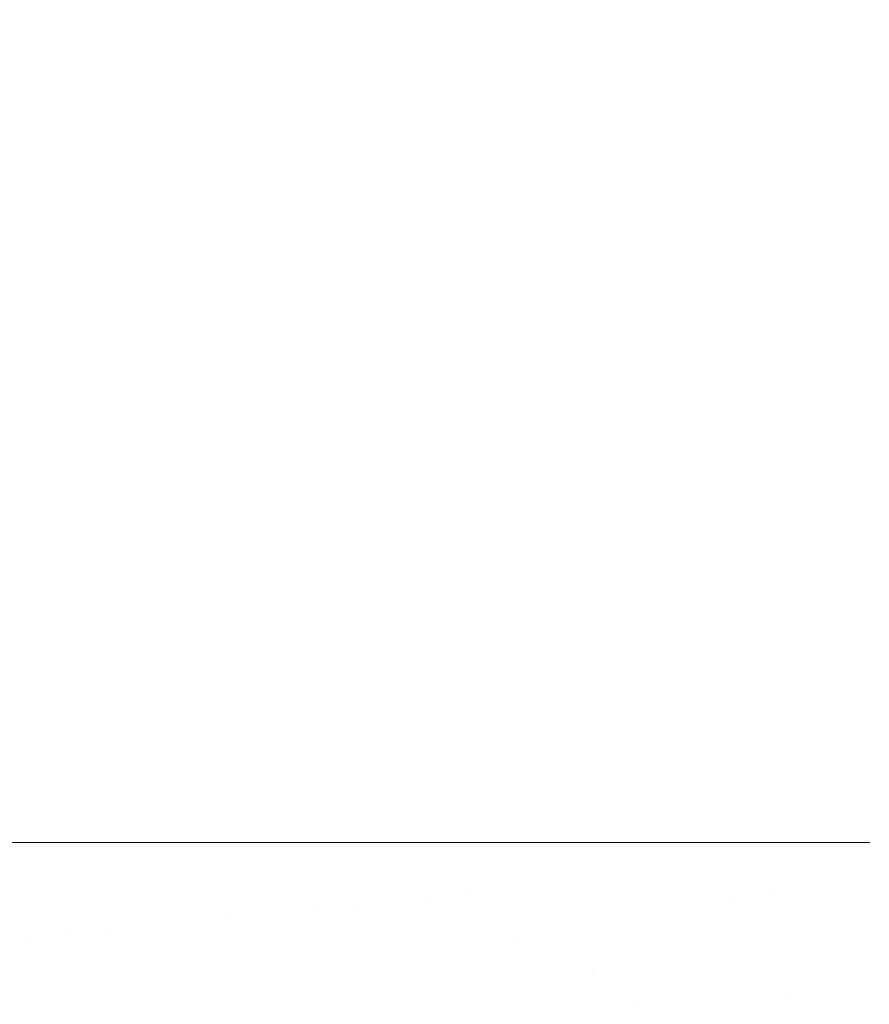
# Model space of a CAD drawing. Header units: centimetres. Extents: x -17.1 to 18.2, y 3.4 to 5.2.
# Tile 36 of 256: x -17.0522 to -17.0246, y 3.495 to 3.5269. Entities that reach past the tile are written whole.
import ezdxf

# ---------------------------------------------------------------- set-up
doc = ezdxf.new("R2010")
doc.units = ezdxf.units.CM
doc.header["$LTSCALE"] = 2.54
doc.layers.add('Lucido design-1', color=7, linetype='Continuous')

# ---------------------------------------------------------------- blocks, each defined once
blk = doc.blocks.new('Gruppo-4-1')
at = {"color": 7, "linetype": 'Continuous', "lineweight": 9}
for points, invisible_edges in [([(-17.053347, 5.100212, -1873.002164), (-17.052183, 5.100212, -1873.003171), (-17.052183, 3.500212, -1873.003171), (-17.053347, 3.500212, -1873.002164)], 10), ([(-17.050109, 5.100212, -1872.22621), (-17.052183, 5.100212, -1872.227857), (-17.052183, 3.500212, -1872.227857), (-17.050663, 3.500212, -1872.226649)], 10), ([(-17.052183, 5.100212, -1873.003171), (-17.050109, 5.100212, -1873.004819), (-17.050109, 3.500212, -1873.004819), (-17.05201, 3.500212, -1873.003309)], 10), ([(-17.05201, 3.500212, -1873.003309), (-17.052183, 3.500212, -1873.003171), (-17.052183, 5.100212, -1873.003171)], 10), ([(-17.050663, 3.500212, -1872.226649), (-17.050109, 3.500212, -1872.22621), (-17.050109, 5.100212, -1872.22621)], 10), ([(-17.050109, 5.100212, -1872.22621), (-17.050109, 3.500212, -1872.22621), (-17.048062, 3.500212, -1872.224718), (-17.048062, 5.100212, -1872.224718)], 5), ([(-17.049323, 3.500212, -1873.005392), (-17.050109, 3.500212, -1873.004819), (-17.050109, 5.100212, -1873.004819), (-17.049323, 5.100212, -1873.005392)], 10), ([(-17.049323, 5.100212, -1873.005392), (-17.048062, 5.100212, -1873.00631), (-17.048062, 3.500212, -1873.00631), (-17.049323, 3.500212, -1873.005392)], 10), ([(-17.046041, 5.100212, -1872.223371), (-17.048062, 5.100212, -1872.224718), (-17.048062, 3.500212, -1872.224718), (-17.047994, 3.500212, -1872.224672)], 10), ([(-17.046658, 3.500212, -1873.007246), (-17.048062, 3.500212, -1873.00631), (-17.048062, 5.100212, -1873.00631), (-17.046658, 5.100212, -1873.007246)], 10), ([(-17.047994, 3.500212, -1872.224672), (-17.046041, 3.500212, -1872.223371), (-17.046041, 5.100212, -1872.223371)], 10), ([(-17.046658, 5.100212, -1873.007246), (-17.046041, 5.100212, -1873.007657), (-17.046041, 3.500212, -1873.007657), (-17.046658, 3.500212, -1873.007246)], 10), ([(-17.044046, 5.100212, -1872.222158), (-17.046041, 5.100212, -1872.223371), (-17.046041, 3.500212, -1872.223371), (-17.045335, 3.500212, -1872.222942)], 10), ([(-17.045335, 3.500212, -1873.008087), (-17.046041, 3.500212, -1873.007657), (-17.046041, 5.100212, -1873.007657), (-17.045335, 5.100212, -1873.008087)], 10), ([(-17.045335, 3.500212, -1872.222942), (-17.044046, 3.500212, -1872.222158), (-17.044046, 5.100212, -1872.222158)], 10), ([(-17.045335, 5.100212, -1873.008087), (-17.044046, 5.100212, -1873.00887), (-17.044046, 3.500212, -1873.00887), (-17.045335, 3.500212, -1873.008087)], 10), ([(-17.042078, 5.100212, -1872.221071), (-17.044046, 5.100212, -1872.222158), (-17.044046, 3.500212, -1872.222158), (-17.042712, 3.500212, -1872.221421)], 10), ([(-17.042712, 3.500212, -1873.009607), (-17.044046, 3.500212, -1873.00887), (-17.044046, 5.100212, -1873.00887), (-17.042712, 5.100212, -1873.009607)], 10), ([(-17.042712, 3.500212, -1872.221421), (-17.042078, 3.500212, -1872.221071), (-17.042078, 5.100212, -1872.221071)], 10), ([(-17.042712, 5.100212, -1873.009607), (-17.042078, 5.100212, -1873.009957), (-17.042078, 3.500212, -1873.009957), (-17.042712, 3.500212, -1873.009607)], 10), ([(-17.042078, 3.500212, -1872.221071), (-17.040135, 3.500212, -1872.2201), (-17.040135, 5.100212, -1872.2201), (-17.041414, 5.100212, -1872.220739)], 10), ([(-17.041414, 5.100212, -1872.220739), (-17.042078, 5.100212, -1872.221071), (-17.042078, 3.500212, -1872.221071)], 10), ([(-17.041414, 3.500212, -1873.010289), (-17.042078, 3.500212, -1873.009957), (-17.042078, 5.100212, -1873.009957), (-17.041414, 5.100212, -1873.010289)], 10), ([(-17.041414, 5.100212, -1873.010289), (-17.040135, 5.100212, -1873.010928), (-17.040135, 3.500212, -1873.010928), (-17.041414, 3.500212, -1873.010289)], 10), ([(-17.038216, 5.100212, -1872.219239), (-17.040135, 5.100212, -1872.2201), (-17.040135, 3.500212, -1872.2201), (-17.038849, 3.500212, -1872.219523)], 10), ([(-17.038216, 3.500212, -1873.011789), (-17.040135, 3.500212, -1873.010928), (-17.040135, 5.100212, -1873.010928), (-17.038849, 5.100212, -1873.011505)], 10), ([(-17.038849, 3.500212, -1872.219523), (-17.038216, 3.500212, -1872.219239), (-17.038216, 5.100212, -1872.219239)], 10), ([(-17.038849, 5.100212, -1873.011505), (-17.038216, 5.100212, -1873.011789), (-17.038216, 3.500212, -1873.011789)], 10), ([(-17.037583, 5.100212, -1872.218986), (-17.038216, 5.100212, -1872.219239), (-17.038216, 3.500212, -1872.219239), (-17.037583, 3.500212, -1872.218986)], 10), ([(-17.037583, 3.500212, -1873.012042), (-17.038216, 3.500212, -1873.011789), (-17.038216, 5.100212, -1873.011789), (-17.037583, 5.100212, -1873.012042)], 10), ([(-17.036333, 5.100212, -1872.218486), (-17.037583, 5.100212, -1872.218986), (-17.037583, 3.500212, -1872.218986), (-17.036333, 3.500212, -1872.218486)], 10), ([(-17.037583, 5.100212, -1873.012042), (-17.036333, 5.100212, -1873.012542), (-17.036333, 3.500212, -1873.012542), (-17.037583, 3.500212, -1873.012042)], 10), ([(-17.036333, 3.500212, -1872.218486), (-17.036319, 3.500212, -1872.21848), (-17.036319, 5.100212, -1872.21848), (-17.036333, 5.100212, -1872.218486)], 10), ([(-17.036333, 5.100212, -1873.012542), (-17.036319, 5.100212, -1873.012548), (-17.036319, 3.500212, -1873.012548), (-17.036333, 3.500212, -1873.012542)], 10), ([(-17.036319, 5.100212, -1872.21848), (-17.036319, 3.500212, -1872.21848), (-17.034443, 3.500212, -1872.217818), (-17.034443, 5.100212, -1872.217818)], 5), ([(-17.036319, 3.500212, -1873.012548), (-17.036319, 5.100212, -1873.012548), (-17.034443, 5.100212, -1873.01321), (-17.034443, 3.500212, -1873.01321)], 5), ([(-17.032587, 5.100212, -1872.217248), (-17.034443, 5.100212, -1872.217818), (-17.034443, 3.500212, -1872.217818), (-17.033863, 3.500212, -1872.21764)], 10), ([(-17.034443, 5.100212, -1873.01321), (-17.032587, 5.100212, -1873.01378), (-17.032587, 3.500212, -1873.01378), (-17.033863, 3.500212, -1873.013388)], 10), ([(-17.033863, 3.500212, -1873.013388), (-17.034443, 3.500212, -1873.01321), (-17.034443, 5.100212, -1873.01321)], 10), ([(-17.033863, 3.500212, -1872.21764), (-17.032587, 3.500212, -1872.217248), (-17.032587, 5.100212, -1872.217248)], 10), ([(-17.030749, 5.100212, -1872.216764), (-17.032587, 5.100212, -1872.217248), (-17.032587, 3.500212, -1872.217248), (-17.031451, 3.500212, -1872.216949)], 10), ([(-17.031451, 3.500212, -1873.014079), (-17.032587, 3.500212, -1873.01378), (-17.032587, 5.100212, -1873.01378), (-17.031451, 5.100212, -1873.014079)], 10), ([(-17.031451, 3.500212, -1872.216949), (-17.030749, 3.500212, -1872.216764), (-17.030749, 5.100212, -1872.216764)], 10), ([(-17.031451, 5.100212, -1873.014079), (-17.030749, 5.100212, -1873.014264), (-17.030749, 3.500212, -1873.014264), (-17.031451, 3.500212, -1873.014079)], 10), ([(-17.028926, 5.100212, -1872.216364), (-17.030749, 5.100212, -1872.216764), (-17.030749, 3.500212, -1872.216764), (-17.029099, 3.500212, -1872.216402)], 10), ([(-17.030749, 5.100212, -1873.014264), (-17.028926, 5.100212, -1873.014664), (-17.028926, 3.500212, -1873.014664), (-17.030268, 3.500212, -1873.014369)], 10), ([(-17.030268, 3.500212, -1873.014369), (-17.030749, 3.500212, -1873.014264), (-17.030749, 5.100212, -1873.014264)], 10), ([(-17.029099, 3.500212, -1872.216402), (-17.028926, 3.500212, -1872.216364), (-17.028926, 5.100212, -1872.216364)], 10), ([(-17.027944, 5.100212, -1872.21619), (-17.028926, 5.100212, -1872.216364), (-17.028926, 3.500212, -1872.216364), (-17.027117, 3.500212, -1872.216044)], 10), ([(-17.027944, 3.500212, -1873.014838), (-17.028926, 3.500212, -1873.014664), (-17.028926, 5.100212, -1873.014664), (-17.027944, 5.100212, -1873.014838)], 10), ([(-17.027117, 3.500212, -1872.216044), (-17.027117, 5.100212, -1872.216044), (-17.027944, 5.100212, -1872.21619)], 9), ([(-17.027944, 5.100212, -1873.014838), (-17.027117, 5.100212, -1873.014984), (-17.027117, 3.500212, -1873.014984), (-17.027944, 3.500212, -1873.014838)], 10), ([(-17.026806, 5.100212, -1872.216002), (-17.027117, 5.100212, -1872.216044), (-17.027117, 3.500212, -1872.216044), (-17.026806, 3.500212, -1872.216002)], 10), ([(-17.027117, 5.100212, -1873.014984), (-17.025319, 5.100212, -1873.015227), (-17.025319, 3.500212, -1873.015227), (-17.026806, 3.500212, -1873.015026)], 10), ([(-17.026806, 3.500212, -1873.015026), (-17.027117, 3.500212, -1873.014984), (-17.027117, 5.100212, -1873.014984)], 10), ([(-17.026806, 3.500212, -1872.216002), (-17.025319, 3.500212, -1872.215801), (-17.025319, 5.100212, -1872.215801), (-17.026806, 5.100212, -1872.216002)], 10), ([(-17.023532, 5.100212, -1872.215633), (-17.025319, 5.100212, -1872.215801), (-17.025319, 3.500212, -1872.215801), (-17.024576, 3.500212, -1872.215731)], 10), ([(-17.024576, 3.500212, -1873.015297), (-17.025319, 3.500212, -1873.015227), (-17.025319, 5.100212, -1873.015227), (-17.024576, 5.100212, -1873.015297)], 10), ([(-17.053288, 3.496996, -1872.228853), (-17.051946, 3.497127, -1872.227716), (-17.052183, 3.500212, -1872.227857), (-17.053347, 3.500212, -1872.228864)], 11), ([(-17.051946, 3.497127, -1873.003312), (-17.053288, 3.496996, -1873.002175), (-17.053347, 3.500212, -1873.002164), (-17.052183, 3.500212, -1873.003171)], 11), ([(-17.050663, 3.500212, -1872.226649), (-17.052183, 3.500212, -1872.227857), (-17.051946, 3.497127, -1872.227716), (-17.050607, 3.497257, -1872.226641)], 14), ([(-17.052183, 3.500212, -1873.003171), (-17.05201, 3.500212, -1873.003309), (-17.051946, 3.497127, -1873.003312)], 10), ([(-17.050607, 3.497257, -1873.004387), (-17.051946, 3.497127, -1873.003312), (-17.05201, 3.500212, -1873.003309), (-17.050109, 3.500212, -1873.004819)], 11), ([(-17.050109, 3.500212, -1872.22621), (-17.050663, 3.500212, -1872.226649), (-17.050607, 3.497257, -1872.226641)], 10), ([(-17.050607, 3.497257, -1872.226641), (-17.04927, 3.497388, -1872.225626), (-17.050109, 3.500212, -1872.22621)], 11), ([(-17.04927, 3.497388, -1873.005402), (-17.050607, 3.497257, -1873.004387), (-17.050109, 3.500212, -1873.004819)], 11), ([(-17.048062, 3.500212, -1872.224718), (-17.050109, 3.500212, -1872.22621), (-17.04927, 3.497388, -1872.225626), (-17.047937, 3.497518, -1872.224671)], 14), ([(-17.050109, 3.500212, -1873.004819), (-17.049323, 3.500212, -1873.005392), (-17.04927, 3.497388, -1873.005402)], 10), ([(-17.047937, 3.497518, -1873.006357), (-17.04927, 3.497388, -1873.005402), (-17.049323, 3.500212, -1873.005392), (-17.048062, 3.500212, -1873.00631)], 11), ([(-17.047937, 3.497518, -1872.224671), (-17.047994, 3.500212, -1872.224672), (-17.048062, 3.500212, -1872.224718)], 9), ([(-17.048062, 3.500212, -1873.00631), (-17.046658, 3.500212, -1873.007246), (-17.04661, 3.497647, -1873.007255), (-17.047937, 3.497518, -1873.006357)], 14), ([(-17.047937, 3.497518, -1872.224671), (-17.04661, 3.497647, -1872.223773), (-17.046041, 3.500212, -1872.223371), (-17.047994, 3.500212, -1872.224672)], 11), ([(-17.04661, 3.497647, -1873.007255), (-17.046658, 3.500212, -1873.007246), (-17.046041, 3.500212, -1873.007657)], 9), ([(-17.046041, 3.500212, -1872.223371), (-17.04661, 3.497647, -1872.223773), (-17.045289, 3.497776, -1872.222932)], 11), ([(-17.045289, 3.497776, -1873.008096), (-17.04661, 3.497647, -1873.007255), (-17.046041, 3.500212, -1873.007657)], 11), ([(-17.045289, 3.497776, -1872.222932), (-17.045335, 3.500212, -1872.222942), (-17.046041, 3.500212, -1872.223371)], 9), ([(-17.046041, 3.500212, -1873.007657), (-17.045335, 3.500212, -1873.008087), (-17.045289, 3.497776, -1873.008096)], 10), ([(-17.045289, 3.497776, -1872.222932), (-17.043975, 3.497904, -1872.222145), (-17.044046, 3.500212, -1872.222158), (-17.045335, 3.500212, -1872.222942)], 11), ([(-17.045335, 3.500212, -1873.008087), (-17.044046, 3.500212, -1873.00887), (-17.043975, 3.497904, -1873.008883), (-17.045289, 3.497776, -1873.008096)], 14), ([(-17.042712, 3.500212, -1872.221421), (-17.044046, 3.500212, -1872.222158), (-17.043975, 3.497904, -1872.222145), (-17.04267, 3.498031, -1872.221412)], 14), ([(-17.04267, 3.498031, -1873.009616), (-17.043975, 3.497904, -1873.008883), (-17.044046, 3.500212, -1873.00887), (-17.042712, 3.500212, -1873.009607)], 11), ([(-17.042078, 3.500212, -1872.221071), (-17.042712, 3.500212, -1872.221421), (-17.04267, 3.498031, -1872.221412)], 10), ([(-17.04267, 3.498031, -1873.009616), (-17.042712, 3.500212, -1873.009607), (-17.042078, 3.500212, -1873.009957)], 9), ([(-17.04267, 3.498031, -1872.221412), (-17.041374, 3.498158, -1872.22073), (-17.042078, 3.500212, -1872.221071)], 11), ([(-17.041374, 3.498158, -1873.010298), (-17.04267, 3.498031, -1873.009616), (-17.042078, 3.500212, -1873.009957)], 11), ([(-17.04013, 3.500212, -1872.220098), (-17.042078, 3.500212, -1872.221071), (-17.041374, 3.498158, -1872.22073), (-17.040089, 3.498283, -1872.220098)], 14), ([(-17.042078, 3.500212, -1873.009957), (-17.041414, 3.500212, -1873.010289), (-17.041374, 3.498158, -1873.010298)], 10), ([(-17.040089, 3.498283, -1873.01093), (-17.041374, 3.498158, -1873.010298), (-17.041414, 3.500212, -1873.010289), (-17.04013, 3.500212, -1873.01093)], 11), ([(-17.040089, 3.498283, -1872.220098), (-17.038814, 3.498407, -1872.219514), (-17.038849, 3.500212, -1872.219523), (-17.04013, 3.500212, -1872.220098)], 11), ([(-17.04013, 3.500212, -1873.01093), (-17.038216, 3.500212, -1873.011789), (-17.038814, 3.498407, -1873.011514), (-17.040089, 3.498283, -1873.01093)], 14), ([(-17.038216, 3.500212, -1872.219239), (-17.038849, 3.500212, -1872.219523), (-17.038814, 3.498407, -1872.219514)], 10), ([(-17.038814, 3.498407, -1872.219514), (-17.037551, 3.498531, -1872.218977), (-17.037583, 3.500212, -1872.218986), (-17.038216, 3.500212, -1872.219239)], 11), ([(-17.038814, 3.498407, -1873.011514), (-17.038216, 3.500212, -1873.011789), (-17.037583, 3.500212, -1873.012042), (-17.037551, 3.498531, -1873.012051)], 13), ([(-17.036333, 3.500212, -1872.218486), (-17.037583, 3.500212, -1872.218986), (-17.037551, 3.498531, -1872.218977)], 10), ([(-17.037551, 3.498531, -1873.012051), (-17.037583, 3.500212, -1873.012042), (-17.036333, 3.500212, -1873.012542)], 9), ([(-17.037551, 3.498531, -1872.218977), (-17.036192, 3.497, -1872.218486), (-17.036333, 3.500212, -1872.218486)], 11), ([(-17.036333, 3.500212, -1873.012542), (-17.036192, 3.497, -1873.012543), (-17.037551, 3.498531, -1873.012051)], 11), ([(-17.036319, 3.500212, -1872.21848), (-17.036333, 3.500212, -1872.218486), (-17.036192, 3.497, -1872.218486)], 10), ([(-17.036192, 3.497, -1873.012543), (-17.036333, 3.500212, -1873.012542), (-17.036319, 3.500212, -1873.012548)], 9), ([(-17.036192, 3.497, -1872.218486), (-17.034962, 3.497249, -1872.218038), (-17.034443, 3.500212, -1872.217818), (-17.036319, 3.500212, -1872.21848)], 11), ([(-17.036319, 3.500212, -1873.012548), (-17.034443, 3.500212, -1873.01321), (-17.034962, 3.497249, -1873.012991), (-17.036192, 3.497, -1873.012543)], 14), ([(-17.034962, 3.497249, -1872.218038), (-17.033746, 3.497495, -1872.217632), (-17.033863, 3.500212, -1872.21764), (-17.034443, 3.500212, -1872.217818)], 11), ([(-17.034443, 3.500212, -1873.01321), (-17.033863, 3.500212, -1873.013388), (-17.033746, 3.497495, -1873.013396), (-17.034962, 3.497249, -1873.012991)], 14), ([(-17.032587, 3.500212, -1872.217248), (-17.033863, 3.500212, -1872.21764), (-17.033746, 3.497495, -1872.217632), (-17.032543, 3.497738, -1872.217266)], 14), ([(-17.032543, 3.497738, -1873.013762), (-17.033746, 3.497495, -1873.013396), (-17.033863, 3.500212, -1873.013388), (-17.032587, 3.500212, -1873.01378)], 11), ([(-17.032543, 3.497738, -1872.217266), (-17.031355, 3.497978, -1872.21694), (-17.031451, 3.500212, -1872.216949), (-17.032587, 3.500212, -1872.217248)], 11), ([(-17.032587, 3.500212, -1873.01378), (-17.031451, 3.500212, -1873.014079), (-17.031355, 3.497978, -1873.014088), (-17.032543, 3.497738, -1873.013762)], 14), ([(-17.030749, 3.500212, -1872.216764), (-17.031451, 3.500212, -1872.216949), (-17.031355, 3.497978, -1872.21694), (-17.030181, 3.498216, -1872.216652)], 14), ([(-17.031355, 3.497978, -1873.014088), (-17.031451, 3.500212, -1873.014079), (-17.030749, 3.500212, -1873.014264)], 9), ([(-17.030749, 3.500212, -1873.014264), (-17.030268, 3.500212, -1873.014369), (-17.030181, 3.498216, -1873.014377), (-17.031355, 3.497978, -1873.014088)], 14), ([(-17.030181, 3.498216, -1872.216652), (-17.029022, 3.49845, -1872.216399), (-17.029099, 3.500212, -1872.216402), (-17.030749, 3.500212, -1872.216764)], 11), ([(-17.030268, 3.500212, -1873.014369), (-17.028926, 3.500212, -1873.014664), (-17.029022, 3.49845, -1873.014629), (-17.030181, 3.498216, -1873.014377)], 14), ([(-17.028926, 3.500212, -1872.216364), (-17.029099, 3.500212, -1872.216402), (-17.029022, 3.49845, -1872.216399)], 10), ([(-17.029022, 3.49845, -1872.216399), (-17.027878, 3.498681, -1872.216181), (-17.027117, 3.500212, -1872.216044), (-17.028926, 3.500212, -1872.216364)], 11), ([(-17.029022, 3.49845, -1873.014629), (-17.028926, 3.500212, -1873.014664), (-17.027944, 3.500212, -1873.014838), (-17.027878, 3.498681, -1873.014847)], 13), ([(-17.027878, 3.498681, -1873.014847), (-17.027944, 3.500212, -1873.014838), (-17.027117, 3.500212, -1873.014984)], 9), ([(-17.027878, 3.498681, -1872.216181), (-17.02675, 3.498909, -1872.215997), (-17.026806, 3.500212, -1872.216002), (-17.027117, 3.500212, -1872.216044)], 11), ([(-17.027117, 3.500212, -1873.014984), (-17.02764, 3.496983, -1873.014847), (-17.027878, 3.498681, -1873.014847)], 11), ([(-17.027117, 3.500212, -1873.014984), (-17.026806, 3.500212, -1873.015026), (-17.026547, 3.497465, -1873.015031), (-17.02764, 3.496983, -1873.014847)], 14), ([(-17.025319, 3.500212, -1872.215801), (-17.026806, 3.500212, -1872.216002), (-17.02675, 3.498909, -1872.215997), (-17.025637, 3.499135, -1872.215844)], 14), ([(-17.025469, 3.497939, -1873.015184), (-17.026547, 3.497465, -1873.015031), (-17.026806, 3.500212, -1873.015026), (-17.025319, 3.500212, -1873.015227)], 11), ([(-17.025637, 3.499135, -1872.215844), (-17.024539, 3.499356, -1872.215722), (-17.024576, 3.500212, -1872.215731), (-17.025319, 3.500212, -1872.215801)], 11), ([(-17.025319, 3.500212, -1873.015227), (-17.024576, 3.500212, -1873.015297), (-17.024406, 3.498407, -1873.015306), (-17.025469, 3.497939, -1873.015184)], 14), ([(-17.025469, 3.497939, -1872.215844), (-17.024406, 3.498407, -1872.215722), (-17.024539, 3.499356, -1872.215722), (-17.025637, 3.499135, -1872.215844)], 15), ([(-17.02764, 3.496983, -1872.216181), (-17.026547, 3.497465, -1872.215997), (-17.02675, 3.498909, -1872.215997), (-17.027878, 3.498681, -1872.216181)], 15), ([(-17.025637, 3.499135, -1872.215844), (-17.02675, 3.498909, -1872.215997), (-17.026547, 3.497465, -1872.215997), (-17.025469, 3.497939, -1872.215844)], 15), ([(-17.038814, 3.498407, -1872.219514), (-17.038688, 3.496495, -1872.219514), (-17.037434, 3.496749, -1872.218977), (-17.037551, 3.498531, -1872.218977)], 15), ([(-17.037551, 3.498531, -1873.012051), (-17.037434, 3.496749, -1873.012051), (-17.038688, 3.496495, -1873.011514), (-17.038814, 3.498407, -1873.011514)], 15), ([(-17.037551, 3.498531, -1872.218977), (-17.037434, 3.496749, -1872.218977), (-17.036192, 3.497, -1872.218486)], 11), ([(-17.036192, 3.497, -1873.012543), (-17.037434, 3.496749, -1873.012051), (-17.037551, 3.498531, -1873.012051)], 11), ([(-17.027878, 3.498681, -1872.216181), (-17.029022, 3.49845, -1872.216399), (-17.028748, 3.496495, -1872.216399), (-17.02764, 3.496983, -1872.216181)], 15), ([(-17.027878, 3.498681, -1873.014847), (-17.02764, 3.496983, -1873.014847), (-17.028748, 3.496495, -1873.014629), (-17.029022, 3.49845, -1873.014629)], 15), ([(-17.040089, 3.498283, -1872.220098), (-17.041374, 3.498158, -1872.22073), (-17.041231, 3.495981, -1872.22073), (-17.039954, 3.496239, -1872.220098)], 15), ([(-17.039954, 3.496239, -1873.01093), (-17.041231, 3.495981, -1873.010298), (-17.041374, 3.498158, -1873.010298), (-17.040089, 3.498283, -1873.01093)], 15), ([(-17.039954, 3.496239, -1872.220098), (-17.038688, 3.496495, -1872.219514), (-17.038814, 3.498407, -1872.219514), (-17.040089, 3.498283, -1872.220098)], 15), ([(-17.040089, 3.498283, -1873.01093), (-17.038814, 3.498407, -1873.011514), (-17.038688, 3.496495, -1873.011514), (-17.039954, 3.496239, -1873.01093)], 15), ([(-17.030181, 3.498216, -1872.216652), (-17.031355, 3.497978, -1872.21694), (-17.031008, 3.4955, -1872.21694), (-17.029871, 3.496001, -1872.216652)], 15), ([(-17.029871, 3.496001, -1873.014377), (-17.031008, 3.4955, -1873.014088), (-17.031355, 3.497978, -1873.014088), (-17.030181, 3.498216, -1873.014377)], 15), ([(-17.029871, 3.496001, -1872.216652), (-17.028748, 3.496495, -1872.216399), (-17.029022, 3.49845, -1872.216399), (-17.030181, 3.498216, -1872.216652)], 15), ([(-17.030181, 3.498216, -1873.014377), (-17.029022, 3.49845, -1873.014629), (-17.028748, 3.496495, -1873.014629), (-17.029871, 3.496001, -1873.014377)], 15), ([(-17.02514, 3.496655, -1872.215844), (-17.024145, 3.497388, -1872.215722), (-17.024406, 3.498407, -1872.215722), (-17.025469, 3.497939, -1872.215844)], 15), ([(-17.025469, 3.497939, -1873.015184), (-17.024406, 3.498407, -1873.015306), (-17.024145, 3.497388, -1873.015306), (-17.02514, 3.496655, -1873.015184)], 15), ([(-17.045119, 3.495195, -1872.222932), (-17.043815, 3.495459, -1872.222145), (-17.043975, 3.497904, -1872.222145), (-17.045289, 3.497776, -1872.222932)], 15), ([(-17.045289, 3.497776, -1873.008096), (-17.043975, 3.497904, -1873.008883), (-17.043815, 3.495459, -1873.008883), (-17.045119, 3.495195, -1873.008096)], 15), ([(-17.04267, 3.498031, -1872.221412), (-17.043975, 3.497904, -1872.222145), (-17.043815, 3.495459, -1872.222145), (-17.042518, 3.495721, -1872.221412)], 15), ([(-17.042518, 3.495721, -1873.009616), (-17.043815, 3.495459, -1873.008883), (-17.043975, 3.497904, -1873.008883), (-17.04267, 3.498031, -1873.009616)], 15), ([(-17.042518, 3.495721, -1872.221412), (-17.041231, 3.495981, -1872.22073), (-17.041374, 3.498158, -1872.22073), (-17.04267, 3.498031, -1872.221412)], 15), ([(-17.04267, 3.498031, -1873.009616), (-17.041374, 3.498158, -1873.010298), (-17.041231, 3.495981, -1873.010298), (-17.042518, 3.495721, -1873.009616)], 15), ([(-17.032159, 3.494993, -1872.217266), (-17.031008, 3.4955, -1872.21694), (-17.031355, 3.497978, -1872.21694), (-17.032543, 3.497738, -1872.217266)], 15), ([(-17.032543, 3.497738, -1873.013762), (-17.031355, 3.497978, -1873.014088), (-17.031008, 3.4955, -1873.014088), (-17.032159, 3.494993, -1873.013762)], 15), ([(-17.025469, 3.497939, -1872.215844), (-17.026547, 3.497465, -1872.215997), (-17.02615, 3.495912, -1872.215997), (-17.02514, 3.496655, -1872.215844)], 15), ([(-17.02514, 3.496655, -1873.015184), (-17.02615, 3.495912, -1873.015031), (-17.026547, 3.497465, -1873.015031), (-17.025469, 3.497939, -1873.015184)], 15), ([(-17.04775, 3.494663, -1872.224671), (-17.046431, 3.494929, -1872.223773), (-17.04661, 3.497647, -1872.223773), (-17.047937, 3.497518, -1872.224671)], 15), ([(-17.047937, 3.497518, -1873.006357), (-17.04661, 3.497647, -1873.007255), (-17.046431, 3.494929, -1873.007255), (-17.04775, 3.494663, -1873.006357)], 15), ([(-17.045289, 3.497776, -1872.222932), (-17.04661, 3.497647, -1872.223773), (-17.046431, 3.494929, -1872.223773), (-17.045119, 3.495195, -1872.222932)], 15), ([(-17.045119, 3.495195, -1873.008096), (-17.046431, 3.494929, -1873.007255), (-17.04661, 3.497647, -1873.007255), (-17.045289, 3.497776, -1873.008096)], 15), ([(-17.032159, 3.494993, -1872.217266), (-17.032543, 3.497738, -1872.217266), (-17.033746, 3.497495, -1872.217632), (-17.033579, 3.496022, -1872.217632)], 15), ([(-17.033579, 3.496022, -1873.013396), (-17.033746, 3.497495, -1873.013396), (-17.032543, 3.497738, -1873.013762), (-17.032159, 3.494993, -1873.013762)], 15), ([(-17.050607, 3.497257, -1872.226641), (-17.051946, 3.497127, -1872.227716), (-17.051732, 3.493858, -1872.227716), (-17.050401, 3.494127, -1872.226641)], 15), ([(-17.050401, 3.494127, -1873.004387), (-17.051732, 3.493858, -1873.003312), (-17.051946, 3.497127, -1873.003312), (-17.050607, 3.497257, -1873.004387)], 15), ([(-17.050401, 3.494127, -1872.226641), (-17.049073, 3.494395, -1872.225626), (-17.04927, 3.497388, -1872.225626), (-17.050607, 3.497257, -1872.226641)], 15), ([(-17.050607, 3.497257, -1873.004387), (-17.04927, 3.497388, -1873.005402), (-17.049073, 3.494395, -1873.005402), (-17.050401, 3.494127, -1873.004387)], 15), ([(-17.047937, 3.497518, -1872.224671), (-17.04927, 3.497388, -1872.225626), (-17.049073, 3.494395, -1872.225626), (-17.04775, 3.494663, -1872.224671)], 15), ([(-17.04775, 3.494663, -1873.006357), (-17.049073, 3.494395, -1873.005402), (-17.04927, 3.497388, -1873.005402), (-17.047937, 3.497518, -1873.006357)], 15), ([(-17.03478, 3.495642, -1872.218038), (-17.034962, 3.497249, -1872.218038), (-17.036192, 3.497, -1872.218486), (-17.035994, 3.495259, -1872.218486)], 15), ([(-17.035994, 3.495259, -1873.012543), (-17.036192, 3.497, -1873.012543), (-17.034962, 3.497249, -1873.012991), (-17.03478, 3.495642, -1873.012991)], 15), ([(-17.033579, 3.496022, -1872.217632), (-17.033746, 3.497495, -1872.217632), (-17.034962, 3.497249, -1872.218038), (-17.03478, 3.495642, -1872.218038)], 15), ([(-17.03478, 3.495642, -1873.012991), (-17.034962, 3.497249, -1873.012991), (-17.033746, 3.497495, -1873.013396), (-17.033579, 3.496022, -1873.013396)], 15), ([(-17.027173, 3.495159, -1872.216181), (-17.02615, 3.495912, -1872.215997), (-17.026547, 3.497465, -1872.215997), (-17.02764, 3.496983, -1872.216181)], 15), ([(-17.02764, 3.496983, -1873.014847), (-17.026547, 3.497465, -1873.015031), (-17.02615, 3.495912, -1873.015031), (-17.027173, 3.495159, -1873.014847)], 15), ([(-17.024609, 3.495342, -1872.215844), (-17.023723, 3.496345, -1872.215722), (-17.024145, 3.497388, -1872.215722), (-17.02514, 3.496655, -1872.215844)], 15), ([(-17.02514, 3.496655, -1873.015184), (-17.024145, 3.497388, -1873.015306), (-17.023723, 3.496345, -1873.015306), (-17.024609, 3.495342, -1873.015184)], 15), ([(-17.053064, 3.493588, -1872.228853), (-17.051732, 3.493858, -1872.227716), (-17.051946, 3.497127, -1872.227716), (-17.053288, 3.496996, -1872.228853)], 15), ([(-17.053288, 3.496996, -1873.002175), (-17.051946, 3.497127, -1873.003312), (-17.051732, 3.493858, -1873.003312), (-17.053064, 3.493588, -1873.002175)], 15), ([(-17.035994, 3.495259, -1872.218486), (-17.036192, 3.497, -1872.218486), (-17.037434, 3.496749, -1872.218977), (-17.037221, 3.494871, -1872.218977)], 15), ([(-17.037221, 3.494871, -1873.012051), (-17.037434, 3.496749, -1873.012051), (-17.036192, 3.497, -1873.012543), (-17.035994, 3.495259, -1873.012543)], 15), ([(-17.027173, 3.495159, -1872.216181), (-17.02764, 3.496983, -1872.216181), (-17.028748, 3.496495, -1872.216399), (-17.028517, 3.495459, -1872.216399)], 15), ([(-17.027173, 3.495159, -1873.014847), (-17.028211, 3.494395, -1873.014629), (-17.028748, 3.496495, -1873.014629), (-17.02764, 3.496983, -1873.014847)], 15), ([(-17.037221, 3.494871, -1872.218977), (-17.037434, 3.496749, -1872.218977), (-17.038688, 3.496495, -1872.219514), (-17.03846, 3.49448, -1872.219514)], 15), ([(-17.03846, 3.49448, -1873.011514), (-17.038688, 3.496495, -1873.011514), (-17.037434, 3.496749, -1873.012051), (-17.037221, 3.494871, -1873.012051)], 15), ([(-17.02514, 3.496655, -1872.215844), (-17.02615, 3.495912, -1872.215997), (-17.025507, 3.494325, -1872.215997), (-17.024609, 3.495342, -1872.215844)], 15), ([(-17.024609, 3.495342, -1873.015184), (-17.025507, 3.494325, -1873.015031), (-17.02615, 3.495912, -1873.015031), (-17.02514, 3.496655, -1873.015184)], 15), ([(-17.03971, 3.494085, -1872.220098), (-17.03846, 3.49448, -1872.219514), (-17.038688, 3.496495, -1872.219514), (-17.039954, 3.496239, -1872.220098)], 15), ([(-17.039954, 3.496239, -1873.01093), (-17.038688, 3.496495, -1873.011514), (-17.03846, 3.49448, -1873.011514), (-17.03971, 3.494085, -1873.01093)], 15), ([(-17.029609, 3.494826, -1872.216652), (-17.028517, 3.495459, -1872.216399), (-17.028748, 3.496495, -1872.216399), (-17.029871, 3.496001, -1872.216652)], 15), ([(-17.029871, 3.496001, -1873.014377), (-17.028748, 3.496495, -1873.014629), (-17.028211, 3.494395, -1873.014629), (-17.029262, 3.493621, -1873.014377)], 15), ([(-17.023843, 3.494097, -1872.215844), (-17.023115, 3.495356, -1872.215722), (-17.023723, 3.496345, -1872.215722), (-17.024609, 3.495342, -1872.215844)], 15), ([(-17.024609, 3.495342, -1873.015184), (-17.023723, 3.496345, -1873.015306), (-17.023115, 3.495356, -1873.015306), (-17.023843, 3.494097, -1873.015184)], 15), ([(-17.042242, 3.493286, -1872.221412), (-17.040971, 3.493687, -1872.22073), (-17.041231, 3.495981, -1872.22073), (-17.042518, 3.495721, -1872.221412)], 15), ([(-17.042518, 3.495721, -1873.009616), (-17.041231, 3.495981, -1873.010298), (-17.040971, 3.493687, -1873.010298), (-17.042242, 3.493286, -1873.009616)], 15), ([(-17.039954, 3.496239, -1872.220098), (-17.041231, 3.495981, -1872.22073), (-17.040971, 3.493687, -1872.22073), (-17.03971, 3.494085, -1872.220098)], 15), ([(-17.03971, 3.494085, -1873.01093), (-17.040971, 3.493687, -1873.010298), (-17.041231, 3.495981, -1873.010298), (-17.039954, 3.496239, -1873.01093)], 15), ([(-17.03478, 3.495642, -1872.218038), (-17.034502, 3.493961, -1872.218038), (-17.033324, 3.49448, -1872.217632), (-17.033579, 3.496022, -1872.217632)], 15), ([(-17.033579, 3.496022, -1873.013396), (-17.033324, 3.49448, -1873.013396), (-17.034502, 3.493961, -1873.012991), (-17.03478, 3.495642, -1873.012991)], 15), ([(-17.033579, 3.496022, -1872.217632), (-17.033324, 3.49448, -1872.217632), (-17.032159, 3.494993, -1872.217266)], 11), ([(-17.032159, 3.494993, -1873.013762), (-17.033324, 3.49448, -1873.013396), (-17.033579, 3.496022, -1873.013396)], 11), ([(-17.029871, 3.496001, -1872.216652), (-17.031008, 3.4955, -1872.21694), (-17.030715, 3.494186, -1872.21694), (-17.029609, 3.494826, -1872.216652)], 15), ([(-17.030715, 3.494186, -1873.014088), (-17.031008, 3.4955, -1873.014088), (-17.029871, 3.496001, -1873.014377), (-17.029262, 3.493621, -1873.014377)], 15), ([(-17.042518, 3.495721, -1872.221412), (-17.043815, 3.495459, -1872.222145), (-17.043522, 3.492882, -1872.222145), (-17.042242, 3.493286, -1872.221412)], 15), ([(-17.042242, 3.493286, -1873.009616), (-17.043522, 3.492882, -1873.008883), (-17.043815, 3.495459, -1873.008883), (-17.042518, 3.495721, -1873.009616)], 15), ([(-17.035994, 3.495259, -1872.218486), (-17.035693, 3.493437, -1872.218486), (-17.034502, 3.493961, -1872.218038), (-17.03478, 3.495642, -1872.218038)], 15), ([(-17.03478, 3.495642, -1873.012991), (-17.034502, 3.493961, -1873.012991), (-17.035693, 3.493437, -1873.012543), (-17.035994, 3.495259, -1873.012543)], 15), ([(-17.026418, 3.493293, -1872.216181), (-17.025507, 3.494325, -1872.215997), (-17.02615, 3.495912, -1872.215997), (-17.027173, 3.495159, -1872.216181)], 15), ([(-17.027173, 3.495159, -1873.014847), (-17.02615, 3.495912, -1873.015031), (-17.025507, 3.494325, -1873.015031), (-17.026418, 3.493293, -1873.014847)], 15), ([(-17.044811, 3.492475, -1872.222932), (-17.043522, 3.492882, -1872.222145), (-17.043815, 3.495459, -1872.222145), (-17.045119, 3.495195, -1872.222932)], 15), ([(-17.045119, 3.495195, -1873.008096), (-17.043815, 3.495459, -1873.008883), (-17.043522, 3.492882, -1873.008883), (-17.044811, 3.492475, -1873.008096)], 15), ([(-17.031834, 3.493538, -1872.217266), (-17.030715, 3.494186, -1872.21694), (-17.031008, 3.4955, -1872.21694), (-17.032159, 3.494993, -1872.217266)], 15), ([(-17.031834, 3.493538, -1873.013762), (-17.032159, 3.494993, -1873.013762), (-17.031008, 3.4955, -1873.014088), (-17.030715, 3.494186, -1873.014088)], 15), ([(-17.029262, 3.493621, -1872.216652), (-17.028211, 3.494395, -1872.216399), (-17.028517, 3.495459, -1872.216399), (-17.029609, 3.494826, -1872.216652)], 15), ([(-17.028517, 3.495459, -1872.216399), (-17.028211, 3.494395, -1872.216399), (-17.027173, 3.495159, -1872.216181)], 11), ([(-17.024609, 3.495342, -1872.215844), (-17.025507, 3.494325, -1872.215997), (-17.024582, 3.492819, -1872.215997), (-17.023843, 3.494097, -1872.215844)], 15), ([(-17.023843, 3.494097, -1873.015184), (-17.024582, 3.492819, -1873.015031), (-17.025507, 3.494325, -1873.015031), (-17.024609, 3.495342, -1873.015184)], 15), ([(-17.045119, 3.495195, -1872.222932), (-17.046431, 3.494929, -1872.223773), (-17.046106, 3.492066, -1872.223773), (-17.044811, 3.492475, -1872.222932)], 15), ([(-17.044811, 3.492475, -1873.008096), (-17.046106, 3.492066, -1873.007255), (-17.046431, 3.494929, -1873.007255), (-17.045119, 3.495195, -1873.008096)], 15), ([(-17.037221, 3.494871, -1872.218977), (-17.036896, 3.492907, -1872.218977), (-17.035693, 3.493437, -1872.218486), (-17.035994, 3.495259, -1872.218486)], 15), ([(-17.035994, 3.495259, -1873.012543), (-17.035693, 3.493437, -1873.012543), (-17.036896, 3.492907, -1873.012051), (-17.037221, 3.494871, -1873.012051)], 15), ([(-17.032159, 3.494993, -1872.217266), (-17.033324, 3.49448, -1872.217632), (-17.032967, 3.492882, -1872.217632), (-17.031834, 3.493538, -1872.217266)], 15), ([(-17.032967, 3.492882, -1873.013396), (-17.033324, 3.49448, -1873.013396), (-17.032159, 3.494993, -1873.013762), (-17.031834, 3.493538, -1873.013762)], 15), ([(-17.026418, 3.493293, -1872.216181), (-17.027173, 3.495159, -1872.216181), (-17.028211, 3.494395, -1872.216399), (-17.027822, 3.493319, -1872.216399)], 15), ([(-17.027822, 3.493319, -1873.014629), (-17.028211, 3.494395, -1873.014629), (-17.027173, 3.495159, -1873.014847), (-17.026418, 3.493293, -1873.014847)], 15)]:
    blk.add_3dface(points, dxfattribs=dict(at, invisible_edges=invisible_edges))
blk = doc.blocks.new('Gruppo-5-1')
at = {"color": 7}
blk.add_blockref('Gruppo-4-1', (0, 0), dxfattribs=at)

msp = doc.modelspace()

# ---------------------------------------------------------------- block references
at = {"layer": 'Lucido design-1', "color": 7}
msp.add_blockref('Gruppo-5-1', (0, 0), dxfattribs=at)

doc.saveas('drawing.dxf')
